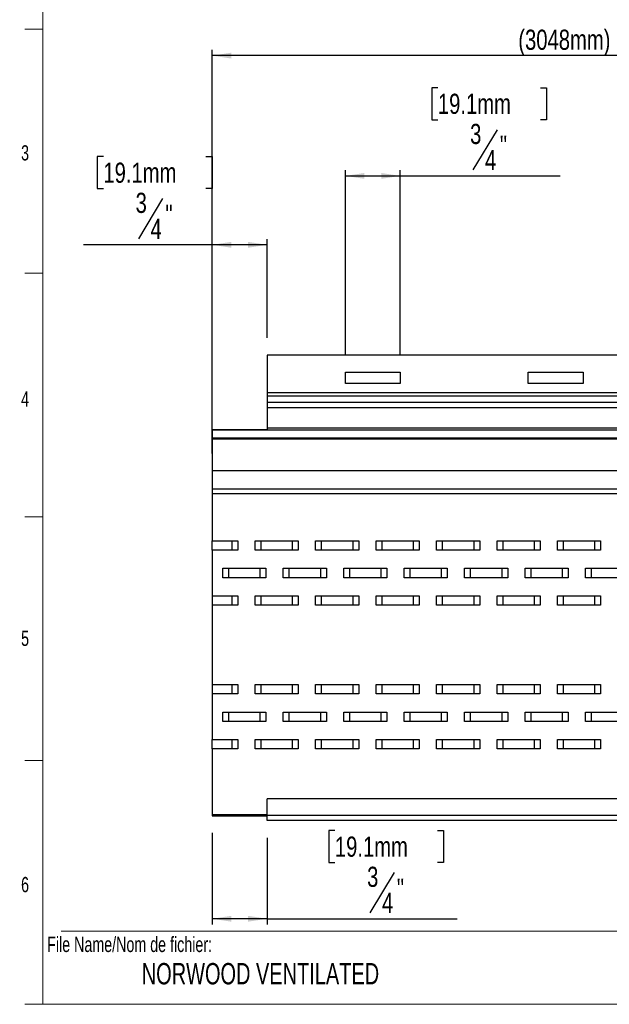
# Model space of a CAD drawing. Header units: inches. Extents: x 0.5 to 19.2, y 0.4 to 10.7.
# Tile 1 of 6: x 0.5 to 4.5, y 0.5 to 7.2. Entities that reach past the tile are written whole.
import ezdxf

# ---------------------------------------------------------------- set-up
doc = ezdxf.new("R2010")
doc.units = ezdxf.units.IN
doc.header["$MEASUREMENT"] = 0
doc.layers.add('FORMAT', color=7, linetype='Continuous')
doc.styles.add('SLDTEXTSTYLE0', font='TXT', dxfattribs={"width": 0.7})
doc.styles.add('SLDTEXTSTYLE3', font='TXT', dxfattribs={"width": 0.75})
doc.dimstyles.new('SLDDIMSTYLE1', dxfattribs={"dimtxt": 0.137795, "dimasz": 0.13, "dimexe": 0, "dimexo": 0.0625, "dimgap": 0.034449, "dimtad": 1, "dimdec": 6, "dimlfac": 2, "dimrnd": 1e-09, "dimzin": 12, "dimdsep": 46, "dimlunit": 5, "dimtxsty": 'SLDTEXTSTYLE3', "dimsah": 1, "dimcen": 0.09, "dimadec": 0, "dimazin": 3, "dimtfac": 1, "dimtofl": 0, "dimtmove": 0, "dimatfit": 3, "dimfxl": 1, "dimfrac": 2, "dimtolj": 1, "dimtzin": 12, "dimarcsym": 0})
doc.dimstyles.new('SLDDIMSTYLE2', dxfattribs={"dimtxt": 0.137795, "dimasz": 0.13, "dimexe": 0, "dimexo": 0.0625, "dimgap": 0.034449, "dimtad": 1, "dimlfac": 2, "dimrnd": 1e-09, "dimzin": 12, "dimdsep": 46, "dimlunit": 5, "dimtxsty": 'SLDTEXTSTYLE3', "dimsah": 1, "dimcen": 0.09, "dimadec": 0, "dimazin": 3, "dimtfac": 1, "dimtofl": 0, "dimtmove": 0, "dimatfit": 3, "dimfxl": 1, "dimfrac": 2, "dimtolj": 1, "dimtzin": 12, "dimarcsym": 0})

# ---------------------------------------------------------------- blocks, each defined once
blk = doc.blocks.new('_D_5')
at = {"layer": 'FORMAT', "color": 250, "true_color": 0x454545}
for p, q in [((1.0392, 6.3134), (0.9973, 6.3134)), ((0.9973, 6.3134), (0.9973, 6.0946)), ((1.7401, 6.3134), (1.7821, 6.3134)), ((1.7821, 6.3134), (1.7821, 6.0946)), ((0.9973, 6.0946), (1.0392, 6.0946)), ((1.7821, 6.0946), (1.7401, 6.0946)), ((1.4439, 6.0262), (1.2786, 5.7506)), ((1.7834, 4.5629), (1.7834, 5.7496)), ((2.1584, 5.0747), (2.1584, 5.7496)), ((1.7834, 5.7103), (0.9044, 5.7103)), ((2.1584, 5.7103), (1.7834, 5.7103))]:
    blk.add_line(p, q, dxfattribs=at)
for points in [[(1.7834, 5.7103), (1.9134, 5.6903), (1.9134, 5.7303)], [(2.1584, 5.7103), (2.0284, 5.7303), (2.0284, 5.6903)]]:
    blk.add_solid(points, dxfattribs=at)
at = {"layer": 'FORMAT', "color": 250, "true_color": 0x454545, "char_height": 0.1378, "attachment_point": 1, "style": 'SLDTEXTSTYLE3'}
for s, insert in [('19.1mm', (1.0392, 6.2722)), ('3', (1.2594, 6.0661)), ('"', (1.4631, 5.9855)), ('4', (1.3612, 5.8879))]:
    blk.add_mtext(s, dxfattribs=dict(at, insert=insert))
blk = doc.blocks.new('_D_6')
at = {"layer": 'FORMAT', "color": 250, "true_color": 0x454545}
for p, q in [((3.326, 6.7845), (3.284, 6.7845)), ((3.284, 6.7845), (3.284, 6.5657)), ((4.0268, 6.7845), (4.0688, 6.7845)), ((4.0688, 6.7845), (4.0688, 6.5657)), ((3.284, 6.5657), (3.326, 6.5657)), ((4.0688, 6.5657), (4.0268, 6.5657)), ((3.7307, 6.4973), (3.5653, 6.2218)), ((2.6935, 4.9578), (2.6935, 6.2207)), ((3.0685, 4.9578), (3.0685, 6.2207)), ((2.6935, 6.1814), (3.0685, 6.1814)), ((3.0685, 6.1814), (4.1617, 6.1814))]:
    blk.add_line(p, q, dxfattribs=at)
for points in [[(2.6935, 6.1814), (2.8235, 6.1614), (2.8235, 6.2014)], [(3.0685, 6.1814), (2.9385, 6.2014), (2.9385, 6.1614)]]:
    blk.add_solid(points, dxfattribs=at)
at = {"layer": 'FORMAT', "color": 250, "true_color": 0x454545, "char_height": 0.1378, "attachment_point": 1, "style": 'SLDTEXTSTYLE3'}
for s, insert in [('19.1mm', (3.326, 6.7433)), ('3', (3.5462, 6.5372)), ('"', (3.7498, 6.4566)), ('4', (3.648, 6.359))]:
    blk.add_mtext(s, dxfattribs=dict(at, insert=insert))
blk = doc.blocks.new('_D_7')
at = {"layer": 'FORMAT', "color": 250, "true_color": 0x454545}
for p, q in [((1.7834, 4.284), (1.7834, 7.0432)), ((7.7834, 7.0038), (1.7834, 7.0038)), ((7.7834, 4.284), (7.7834, 7.0432))]:
    blk.add_line(p, q, dxfattribs=at)
for points in [[(1.7834, 7.0038), (1.9134, 6.9838), (1.9134, 7.0238)], [(7.7834, 7.0038), (7.6534, 7.0238), (7.6534, 6.9838)]]:
    blk.add_solid(points, dxfattribs=at)
at = {"layer": 'FORMAT', "color": 250, "true_color": 0x454545, "insert": (3.8757, 7.1814), "char_height": 0.137795, "attachment_point": 1, "style": 'SLDTEXTSTYLE3'}
blk.add_mtext("(3048mm) 120''", dxfattribs=at)
blk = doc.blocks.new('_D_8')
at = {"layer": 'FORMAT', "color": 250, "true_color": 0x454545}
for p, q in [((1.7834, 1.6888), (1.7834, 1.0627)), ((2.6218, 1.7051), (2.5798, 1.7051)), ((2.5798, 1.7051), (2.5798, 1.4864)), ((3.3227, 1.7051), (3.3646, 1.7051)), ((3.3646, 1.7051), (3.3646, 1.4864)), ((2.1584, 1.655), (2.1584, 1.0627)), ((2.5798, 1.4864), (2.6218, 1.4864)), ((3.3646, 1.4864), (3.3227, 1.4864)), ((3.0265, 1.418), (2.8611, 1.1424)), ((2.1584, 1.102), (1.7834, 1.102)), ((2.1584, 1.102), (3.4575, 1.102))]:
    blk.add_line(p, q, dxfattribs=at)
for points in [[(1.7834, 1.102), (1.9134, 1.082), (1.9134, 1.122)], [(2.1584, 1.102), (2.0284, 1.122), (2.0284, 1.082)]]:
    blk.add_solid(points, dxfattribs=at)
at = {"layer": 'FORMAT', "color": 250, "true_color": 0x454545, "char_height": 0.1378, "attachment_point": 1, "style": 'SLDTEXTSTYLE3'}
for s, insert in [('19.1mm', (2.6218, 1.664)), ('3', (2.842, 1.4578)), ('"', (3.0456, 1.3773)), ('4', (2.9438, 1.2797))]:
    blk.add_mtext(s, dxfattribs=dict(at, insert=insert))

msp = doc.modelspace()

# ---------------------------------------------------------------- linework, layer by layer
at = {"color": 7, "linetype": 'Continuous', "lineweight": 18}
for p, q in [((0.6262516, 10.51707317), (0.6262516, 0.51707317)), ((0.5012516, 7.18373984), (0.6262516, 7.18373984)), ((0.5012516, 5.51707317), (0.6262516, 5.51707317)), ((0.5012516, 3.8504065), (0.6262516, 3.8504065)), ((0.5012516, 2.18373984), (0.6262516, 2.18373984)), ((0.7512516, 1.01707317), (14.1262516, 1.01707317)), ((0.6262516, 0.51707317), (0.5012516, 0.51707317)), ((14.2512516, 0.51707317), (0.6262516, 0.51707317))]:
    msp.add_line(p, q, dxfattribs=at)
at = {"color": 7, "linetype": 'Continuous', "lineweight": 25}
for p, q in [((7.40836606, 4.95657335), (2.15836606, 4.95657335)), ((2.15836606, 4.95657335), (2.15836606, 4.69816982)), ((2.69346401, 4.83964422), (3.06846401, 4.83964422)), ((2.69346401, 4.76090406), (2.69346401, 4.83964422)), ((3.06846401, 4.83964422), (3.06846401, 4.76090406)), ((3.94346401, 4.83964422), (4.31846401, 4.83964422)), ((3.94346401, 4.76090406), (3.94346401, 4.83964422)), ((4.31846401, 4.83964422), (4.31846401, 4.76090406)), ((3.06846401, 4.76090406), (2.69346401, 4.76090406)), ((4.31846401, 4.76090406), (3.94346401, 4.76090406)), ((7.40836606, 4.69816982), (2.15836606, 4.69816982)), ((2.15836606, 4.69816982), (2.15836606, 4.67531663)), ((7.40836606, 4.67531663), (2.15836606, 4.67531663)), ((2.15836606, 4.67531663), (2.15836606, 4.63156792)), ((7.40836606, 4.63156792), (2.15836606, 4.63156792)), ((2.15836606, 4.63156792), (2.15836606, 4.59630607)), ((7.40836606, 4.59630607), (2.15836606, 4.59630607)), ((2.15836606, 4.59630607), (2.15836606, 4.45554783)), ((1.78336606, 4.44476233), (1.78336606, 4.44346556)), ((2.15836606, 4.44476233), (1.78336606, 4.44476233)), ((7.78336606, 4.44346556), (1.78336606, 4.44346556)), ((1.78336606, 4.44346556), (1.78336606, 4.38719538)), ((7.40836606, 4.45554783), (2.15836606, 4.45554783)), ((2.15836606, 4.45554783), (2.15836606, 4.44476233)), ((7.78336606, 4.38719538), (1.78336606, 4.38719538)), ((1.78336606, 4.38719538), (1.78336606, 4.38242393)), ((7.78336606, 4.38242393), (1.78336606, 4.38242393)), ((1.78336606, 4.38242393), (1.78336606, 4.1658885)), ((7.78336606, 4.1658885), (1.78336606, 4.1658885)), ((1.78336606, 4.1658885), (1.78336606, 4.03980769)), ((7.78336606, 4.03980769), (1.78336606, 4.03980769)), ((1.78336606, 4.03980769), (1.78336606, 4.00755761)), ((7.78336606, 4.00755761), (1.78336606, 4.00755761)), ((1.78336606, 4.00755761), (1.78336606, 3.68645944)), ((1.78336606, 3.68645944), (1.91940294, 3.68645944)), ((1.78336606, 3.62149881), (1.78336606, 3.68645944)), ((1.91940294, 3.62149881), (1.91940294, 3.68645944)), ((1.91940294, 3.68645944), (1.95843797, 3.68645944)), ((1.95843797, 3.68645944), (1.95843797, 3.62149881)), ((2.0765482, 3.62149881), (2.0765482, 3.68645944)), ((2.0765482, 3.68645944), (2.11558324, 3.68645944)), ((2.11558324, 3.68645944), (2.11558324, 3.62149881)), ((2.11558324, 3.68645944), (2.33278876, 3.68645944)), ((2.33278876, 3.62149881), (2.33278876, 3.68645944)), ((2.33278876, 3.68645944), (2.37182379, 3.68645944)), ((2.37182379, 3.68645944), (2.37182379, 3.62149881)), ((2.48993403, 3.62149881), (2.48993403, 3.68645944)), ((2.48993403, 3.68645944), (2.52896906, 3.68645944)), ((2.52896906, 3.68645944), (2.52896906, 3.62149881)), ((2.52896906, 3.68645944), (2.74617459, 3.68645944)), ((2.74617459, 3.62149881), (2.74617459, 3.68645944)), ((2.74617459, 3.68645944), (2.78520962, 3.68645944)), ((2.78520962, 3.68645944), (2.78520962, 3.62149881)), ((2.90331986, 3.62149881), (2.90331986, 3.68645944)), ((2.90331986, 3.68645944), (2.94235489, 3.68645944)), ((2.94235489, 3.68645944), (2.94235489, 3.62149881)), ((2.94235489, 3.68645944), (3.15956042, 3.68645944)), ((3.15956042, 3.62149881), (3.15956042, 3.68645944)), ((3.15956042, 3.68645944), (3.19859545, 3.68645944)), ((3.19859545, 3.68645944), (3.19859545, 3.62149881)), ((3.31670568, 3.62149881), (3.31670568, 3.68645944)), ((3.31670568, 3.68645944), (3.35574072, 3.68645944)), ((3.35574072, 3.68645944), (3.35574072, 3.62149881)), ((3.35574072, 3.68645944), (3.57294624, 3.68645944)), ((3.57294624, 3.62149881), (3.57294624, 3.68645944)), ((3.57294624, 3.68645944), (3.61198128, 3.68645944)), ((3.61198128, 3.68645944), (3.61198128, 3.62149881)), ((3.73009151, 3.62149881), (3.73009151, 3.68645944)), ((3.73009151, 3.68645944), (3.76912654, 3.68645944)), ((3.76912654, 3.68645944), (3.76912654, 3.62149881)), ((3.76912654, 3.68645944), (3.98633207, 3.68645944)), ((3.98633207, 3.62149881), (3.98633207, 3.68645944)), ((3.98633207, 3.68645944), (4.0253671, 3.68645944)), ((4.0253671, 3.68645944), (4.0253671, 3.62149881)), ((4.14347734, 3.62149881), (4.14347734, 3.68645944)), ((4.14347734, 3.68645944), (4.18251237, 3.68645944)), ((4.18251237, 3.68645944), (4.18251237, 3.62149881)), ((4.18251237, 3.68645944), (4.3997179, 3.68645944)), ((4.3997179, 3.62149881), (4.3997179, 3.68645944)), ((4.3997179, 3.68645944), (4.43875293, 3.68645944)), ((4.43875293, 3.68645944), (4.43875293, 3.62149881)), ((1.91940294, 3.62149881), (1.78336606, 3.62149881)), ((1.78336606, 3.62149881), (1.78336606, 3.31047519)), ((1.95843797, 3.62149881), (1.91940294, 3.62149881)), ((2.11558324, 3.62149881), (2.0765482, 3.62149881)), ((2.33278876, 3.62149881), (2.11558324, 3.62149881)), ((2.37182379, 3.62149881), (2.33278876, 3.62149881)), ((2.52896906, 3.62149881), (2.48993403, 3.62149881)), ((2.74617459, 3.62149881), (2.52896906, 3.62149881)), ((2.78520962, 3.62149881), (2.74617459, 3.62149881)), ((2.94235489, 3.62149881), (2.90331986, 3.62149881)), ((3.15956042, 3.62149881), (2.94235489, 3.62149881)), ((3.19859545, 3.62149881), (3.15956042, 3.62149881)), ((3.35574072, 3.62149881), (3.31670568, 3.62149881)), ((3.57294624, 3.62149881), (3.35574072, 3.62149881)), ((3.61198128, 3.62149881), (3.57294624, 3.62149881)), ((3.76912654, 3.62149881), (3.73009151, 3.62149881)), ((3.98633207, 3.62149881), (3.76912654, 3.62149881)), ((4.0253671, 3.62149881), (3.98633207, 3.62149881)), ((4.18251237, 3.62149881), (4.14347734, 3.62149881)), ((4.3997179, 3.62149881), (4.18251237, 3.62149881)), ((4.43875293, 3.62149881), (4.3997179, 3.62149881)), ((1.85509151, 3.43425941), (1.85509151, 3.49922004)), ((1.85509151, 3.49922004), (1.89412654, 3.49922004)), ((1.89412654, 3.43425941), (1.85509151, 3.43425941)), ((1.89412654, 3.49922004), (1.89412654, 3.43425941)), ((1.89412654, 3.49922004), (2.11133207, 3.49922004)), ((2.11133207, 3.43425941), (1.89412654, 3.43425941)), ((2.11133207, 3.43425941), (2.11133207, 3.49922004)), ((2.11133207, 3.49922004), (2.1503671, 3.49922004)), ((2.1503671, 3.43425941), (2.11133207, 3.43425941)), ((2.1503671, 3.49922004), (2.1503671, 3.43425941)), ((2.26847734, 3.43425941), (2.26847734, 3.49922004)), ((2.26847734, 3.49922004), (2.30751237, 3.49922004)), ((2.30751237, 3.43425941), (2.26847734, 3.43425941)), ((2.30751237, 3.49922004), (2.30751237, 3.43425941)), ((2.30751237, 3.49922004), (2.5247179, 3.49922004)), ((2.5247179, 3.43425941), (2.30751237, 3.43425941)), ((2.5247179, 3.43425941), (2.5247179, 3.49922004)), ((2.5247179, 3.49922004), (2.56375293, 3.49922004)), ((2.56375293, 3.43425941), (2.5247179, 3.43425941)), ((2.56375293, 3.49922004), (2.56375293, 3.43425941)), ((2.68186316, 3.43425941), (2.68186316, 3.49922004)), ((2.68186316, 3.49922004), (2.7208982, 3.49922004)), ((2.7208982, 3.43425941), (2.68186316, 3.43425941)), ((2.7208982, 3.49922004), (2.7208982, 3.43425941)), ((2.7208982, 3.49922004), (2.93810372, 3.49922004)), ((2.93810372, 3.43425941), (2.7208982, 3.43425941)), ((2.93810372, 3.43425941), (2.93810372, 3.49922004)), ((2.93810372, 3.49922004), (2.97713876, 3.49922004)), ((2.97713876, 3.43425941), (2.93810372, 3.43425941)), ((2.97713876, 3.49922004), (2.97713876, 3.43425941)), ((3.09524899, 3.43425941), (3.09524899, 3.49922004)), ((3.09524899, 3.49922004), (3.13428402, 3.49922004)), ((3.13428402, 3.43425941), (3.09524899, 3.43425941)), ((3.13428402, 3.49922004), (3.13428402, 3.43425941)), ((3.13428402, 3.49922004), (3.35148955, 3.49922004)), ((3.35148955, 3.43425941), (3.13428402, 3.43425941)), ((3.35148955, 3.43425941), (3.35148955, 3.49922004)), ((3.35148955, 3.49922004), (3.39052458, 3.49922004)), ((3.39052458, 3.43425941), (3.35148955, 3.43425941)), ((3.39052458, 3.49922004), (3.39052458, 3.43425941)), ((3.50863482, 3.43425941), (3.50863482, 3.49922004)), ((3.50863482, 3.49922004), (3.54766985, 3.49922004)), ((3.54766985, 3.43425941), (3.50863482, 3.43425941)), ((3.54766985, 3.49922004), (3.54766985, 3.43425941)), ((3.54766985, 3.49922004), (3.76487538, 3.49922004)), ((3.76487538, 3.43425941), (3.54766985, 3.43425941)), ((3.76487538, 3.43425941), (3.76487538, 3.49922004)), ((3.76487538, 3.49922004), (3.80391041, 3.49922004)), ((3.80391041, 3.43425941), (3.76487538, 3.43425941)), ((3.80391041, 3.49922004), (3.80391041, 3.43425941)), ((3.92202065, 3.43425941), (3.92202065, 3.49922004)), ((3.92202065, 3.49922004), (3.96105568, 3.49922004)), ((3.96105568, 3.43425941), (3.92202065, 3.43425941)), ((3.96105568, 3.49922004), (3.96105568, 3.43425941)), ((3.96105568, 3.49922004), (4.1782612, 3.49922004)), ((4.1782612, 3.43425941), (3.96105568, 3.43425941)), ((4.1782612, 3.43425941), (4.1782612, 3.49922004)), ((4.1782612, 3.49922004), (4.21729624, 3.49922004)), ((4.21729624, 3.43425941), (4.1782612, 3.43425941)), ((4.21729624, 3.49922004), (4.21729624, 3.43425941)), ((4.33540647, 3.43425941), (4.33540647, 3.49922004)), ((4.33540647, 3.49922004), (4.3744415, 3.49922004)), ((4.3744415, 3.43425941), (4.33540647, 3.43425941)), ((4.3744415, 3.49922004), (4.3744415, 3.43425941)), ((4.3744415, 3.49922004), (4.59164703, 3.49922004)), ((4.59164703, 3.43425941), (4.3744415, 3.43425941)), ((1.78336606, 3.31047519), (1.91940294, 3.31047519)), ((1.78336606, 3.31047519), (1.78336606, 3.24551456)), ((1.91940294, 3.24551456), (1.91940294, 3.31047519)), ((1.91940294, 3.31047519), (1.95843797, 3.31047519)), ((1.95843797, 3.31047519), (1.95843797, 3.24551456)), ((2.0765482, 3.24551456), (2.0765482, 3.31047519)), ((2.0765482, 3.31047519), (2.11558324, 3.31047519)), ((2.11558324, 3.31047519), (2.11558324, 3.24551456)), ((2.11558324, 3.31047519), (2.33278876, 3.31047519)), ((2.33278876, 3.24551456), (2.33278876, 3.31047519)), ((2.33278876, 3.31047519), (2.37182379, 3.31047519)), ((2.37182379, 3.31047519), (2.37182379, 3.24551456)), ((2.48993403, 3.24551456), (2.48993403, 3.31047519)), ((2.48993403, 3.31047519), (2.52896906, 3.31047519)), ((2.52896906, 3.31047519), (2.52896906, 3.24551456)), ((2.52896906, 3.31047519), (2.74617459, 3.31047519)), ((2.74617459, 3.24551456), (2.74617459, 3.31047519)), ((2.74617459, 3.31047519), (2.78520962, 3.31047519)), ((2.78520962, 3.31047519), (2.78520962, 3.24551456)), ((2.90331986, 3.24551456), (2.90331986, 3.31047519)), ((2.90331986, 3.31047519), (2.94235489, 3.31047519)), ((2.94235489, 3.31047519), (2.94235489, 3.24551456)), ((2.94235489, 3.31047519), (3.15956042, 3.31047519)), ((3.15956042, 3.24551456), (3.15956042, 3.31047519)), ((3.15956042, 3.31047519), (3.19859545, 3.31047519)), ((3.19859545, 3.31047519), (3.19859545, 3.24551456)), ((3.31670568, 3.24551456), (3.31670568, 3.31047519)), ((3.31670568, 3.31047519), (3.35574072, 3.31047519)), ((3.35574072, 3.31047519), (3.35574072, 3.24551456)), ((3.35574072, 3.31047519), (3.57294624, 3.31047519)), ((3.57294624, 3.24551456), (3.57294624, 3.31047519)), ((3.57294624, 3.31047519), (3.61198128, 3.31047519)), ((3.61198128, 3.31047519), (3.61198128, 3.24551456)), ((3.73009151, 3.24551456), (3.73009151, 3.31047519)), ((3.73009151, 3.31047519), (3.76912654, 3.31047519)), ((3.76912654, 3.31047519), (3.76912654, 3.24551456)), ((3.76912654, 3.31047519), (3.98633207, 3.31047519)), ((3.98633207, 3.24551456), (3.98633207, 3.31047519)), ((3.98633207, 3.31047519), (4.0253671, 3.31047519)), ((4.0253671, 3.31047519), (4.0253671, 3.24551456)), ((4.14347734, 3.24551456), (4.14347734, 3.31047519)), ((4.14347734, 3.31047519), (4.18251237, 3.31047519)), ((4.18251237, 3.31047519), (4.18251237, 3.24551456)), ((4.18251237, 3.31047519), (4.3997179, 3.31047519)), ((4.3997179, 3.24551456), (4.3997179, 3.31047519)), ((4.3997179, 3.31047519), (4.43875293, 3.31047519)), ((4.43875293, 3.31047519), (4.43875293, 3.24551456)), ((1.91940294, 3.24551456), (1.78336606, 3.24551456)), ((1.78336606, 3.24551456), (1.78336606, 2.70417598)), ((1.95843797, 3.24551456), (1.91940294, 3.24551456)), ((2.11558324, 3.24551456), (2.0765482, 3.24551456)), ((2.33278876, 3.24551456), (2.11558324, 3.24551456)), ((2.37182379, 3.24551456), (2.33278876, 3.24551456)), ((2.52896906, 3.24551456), (2.48993403, 3.24551456)), ((2.74617459, 3.24551456), (2.52896906, 3.24551456)), ((2.78520962, 3.24551456), (2.74617459, 3.24551456)), ((2.94235489, 3.24551456), (2.90331986, 3.24551456)), ((3.15956042, 3.24551456), (2.94235489, 3.24551456)), ((3.19859545, 3.24551456), (3.15956042, 3.24551456)), ((3.35574072, 3.24551456), (3.31670568, 3.24551456)), ((3.57294624, 3.24551456), (3.35574072, 3.24551456)), ((3.61198128, 3.24551456), (3.57294624, 3.24551456)), ((3.76912654, 3.24551456), (3.73009151, 3.24551456)), ((3.98633207, 3.24551456), (3.76912654, 3.24551456)), ((4.0253671, 3.24551456), (3.98633207, 3.24551456)), ((4.18251237, 3.24551456), (4.14347734, 3.24551456)), ((4.3997179, 3.24551456), (4.18251237, 3.24551456)), ((4.43875293, 3.24551456), (4.3997179, 3.24551456)), ((1.78336606, 2.70417598), (1.91940294, 2.70417598)), ((1.78336606, 2.70417598), (1.78336606, 2.63921535)), ((1.91940294, 2.63921535), (1.91940294, 2.70417598)), ((1.91940294, 2.70417598), (1.95843797, 2.70417598)), ((1.95843797, 2.70417598), (1.95843797, 2.63921535)), ((2.0765482, 2.63921535), (2.0765482, 2.70417598)), ((2.0765482, 2.70417598), (2.11558324, 2.70417598)), ((2.11558324, 2.70417598), (2.11558324, 2.63921535)), ((2.11558324, 2.70417598), (2.33278876, 2.70417598)), ((2.33278876, 2.63921535), (2.33278876, 2.70417598)), ((2.33278876, 2.70417598), (2.37182379, 2.70417598)), ((2.37182379, 2.70417598), (2.37182379, 2.63921535)), ((2.48993403, 2.63921535), (2.48993403, 2.70417598)), ((2.48993403, 2.70417598), (2.52896906, 2.70417598)), ((2.52896906, 2.70417598), (2.52896906, 2.63921535)), ((2.52896906, 2.70417598), (2.74617459, 2.70417598)), ((2.74617459, 2.63921535), (2.74617459, 2.70417598)), ((2.74617459, 2.70417598), (2.78520962, 2.70417598)), ((2.78520962, 2.70417598), (2.78520962, 2.63921535)), ((2.90331986, 2.63921535), (2.90331986, 2.70417598)), ((2.90331986, 2.70417598), (2.94235489, 2.70417598)), ((2.94235489, 2.70417598), (2.94235489, 2.63921535)), ((2.94235489, 2.70417598), (3.15956042, 2.70417598)), ((3.15956042, 2.63921535), (3.15956042, 2.70417598)), ((3.15956042, 2.70417598), (3.19859545, 2.70417598)), ((3.19859545, 2.70417598), (3.19859545, 2.63921535)), ((3.31670568, 2.63921535), (3.31670568, 2.70417598)), ((3.31670568, 2.70417598), (3.35574072, 2.70417598)), ((3.35574072, 2.70417598), (3.35574072, 2.63921535)), ((3.35574072, 2.70417598), (3.57294624, 2.70417598)), ((3.57294624, 2.63921535), (3.57294624, 2.70417598)), ((3.57294624, 2.70417598), (3.61198128, 2.70417598)), ((3.61198128, 2.70417598), (3.61198128, 2.63921535)), ((3.73009151, 2.63921535), (3.73009151, 2.70417598)), ((3.73009151, 2.70417598), (3.76912654, 2.70417598)), ((3.76912654, 2.70417598), (3.76912654, 2.63921535)), ((3.76912654, 2.70417598), (3.98633207, 2.70417598)), ((3.98633207, 2.63921535), (3.98633207, 2.70417598)), ((3.98633207, 2.70417598), (4.0253671, 2.70417598)), ((4.0253671, 2.70417598), (4.0253671, 2.63921535)), ((4.14347734, 2.63921535), (4.14347734, 2.70417598)), ((4.14347734, 2.70417598), (4.18251237, 2.70417598)), ((4.18251237, 2.70417598), (4.18251237, 2.63921535)), ((4.18251237, 2.70417598), (4.3997179, 2.70417598)), ((4.3997179, 2.63921535), (4.3997179, 2.70417598)), ((4.3997179, 2.70417598), (4.43875293, 2.70417598)), ((4.43875293, 2.70417598), (4.43875293, 2.63921535)), ((1.91940294, 2.63921535), (1.78336606, 2.63921535)), ((1.78336606, 2.63921535), (1.78336606, 2.32819172)), ((1.95843797, 2.63921535), (1.91940294, 2.63921535)), ((2.11558324, 2.63921535), (2.0765482, 2.63921535)), ((2.33278876, 2.63921535), (2.11558324, 2.63921535)), ((2.37182379, 2.63921535), (2.33278876, 2.63921535)), ((2.52896906, 2.63921535), (2.48993403, 2.63921535)), ((2.74617459, 2.63921535), (2.52896906, 2.63921535)), ((2.78520962, 2.63921535), (2.74617459, 2.63921535)), ((2.94235489, 2.63921535), (2.90331986, 2.63921535)), ((3.15956042, 2.63921535), (2.94235489, 2.63921535)), ((3.19859545, 2.63921535), (3.15956042, 2.63921535)), ((3.35574072, 2.63921535), (3.31670568, 2.63921535)), ((3.57294624, 2.63921535), (3.35574072, 2.63921535)), ((3.61198128, 2.63921535), (3.57294624, 2.63921535)), ((3.76912654, 2.63921535), (3.73009151, 2.63921535)), ((3.98633207, 2.63921535), (3.76912654, 2.63921535)), ((4.0253671, 2.63921535), (3.98633207, 2.63921535)), ((4.18251237, 2.63921535), (4.14347734, 2.63921535)), ((4.3997179, 2.63921535), (4.18251237, 2.63921535)), ((4.43875293, 2.63921535), (4.3997179, 2.63921535)), ((1.85509151, 2.4504705), (1.85509151, 2.51543113)), ((1.85509151, 2.51543113), (1.89412654, 2.51543113)), ((1.89412654, 2.51543113), (1.89412654, 2.4504705)), ((1.89412654, 2.51543113), (2.11133207, 2.51543113)), ((2.11133207, 2.4504705), (2.11133207, 2.51543113)), ((2.11133207, 2.51543113), (2.1503671, 2.51543113)), ((2.1503671, 2.51543113), (2.1503671, 2.4504705)), ((2.26847734, 2.4504705), (2.26847734, 2.51543113)), ((2.26847734, 2.51543113), (2.30751237, 2.51543113)), ((2.30751237, 2.51543113), (2.30751237, 2.4504705)), ((2.30751237, 2.51543113), (2.5247179, 2.51543113)), ((2.5247179, 2.4504705), (2.5247179, 2.51543113)), ((2.5247179, 2.51543113), (2.56375293, 2.51543113)), ((2.56375293, 2.51543113), (2.56375293, 2.4504705)), ((2.68186316, 2.4504705), (2.68186316, 2.51543113)), ((2.68186316, 2.51543113), (2.7208982, 2.51543113)), ((2.7208982, 2.51543113), (2.7208982, 2.4504705)), ((2.7208982, 2.51543113), (2.93810372, 2.51543113)), ((2.93810372, 2.4504705), (2.93810372, 2.51543113)), ((2.93810372, 2.51543113), (2.97713876, 2.51543113)), ((2.97713876, 2.51543113), (2.97713876, 2.4504705)), ((3.09524899, 2.4504705), (3.09524899, 2.51543113)), ((3.09524899, 2.51543113), (3.13428402, 2.51543113)), ((3.13428402, 2.51543113), (3.13428402, 2.4504705)), ((3.13428402, 2.51543113), (3.35148955, 2.51543113)), ((3.35148955, 2.4504705), (3.35148955, 2.51543113)), ((3.35148955, 2.51543113), (3.39052458, 2.51543113)), ((3.39052458, 2.51543113), (3.39052458, 2.4504705)), ((3.50863482, 2.4504705), (3.50863482, 2.51543113)), ((3.50863482, 2.51543113), (3.54766985, 2.51543113)), ((3.54766985, 2.51543113), (3.54766985, 2.4504705)), ((3.54766985, 2.51543113), (3.76487538, 2.51543113)), ((3.76487538, 2.4504705), (3.76487538, 2.51543113)), ((3.76487538, 2.51543113), (3.80391041, 2.51543113)), ((3.80391041, 2.51543113), (3.80391041, 2.4504705)), ((3.92202065, 2.4504705), (3.92202065, 2.51543113)), ((3.92202065, 2.51543113), (3.96105568, 2.51543113)), ((3.96105568, 2.51543113), (3.96105568, 2.4504705)), ((3.96105568, 2.51543113), (4.1782612, 2.51543113)), ((4.1782612, 2.4504705), (4.1782612, 2.51543113)), ((4.1782612, 2.51543113), (4.21729624, 2.51543113)), ((4.21729624, 2.51543113), (4.21729624, 2.4504705)), ((4.33540647, 2.4504705), (4.33540647, 2.51543113)), ((4.33540647, 2.51543113), (4.3744415, 2.51543113)), ((4.3744415, 2.51543113), (4.3744415, 2.4504705)), ((4.3744415, 2.51543113), (4.59164703, 2.51543113)), ((1.89412654, 2.4504705), (1.85509151, 2.4504705)), ((2.11133207, 2.4504705), (1.89412654, 2.4504705)), ((2.1503671, 2.4504705), (2.11133207, 2.4504705)), ((2.30751237, 2.4504705), (2.26847734, 2.4504705)), ((2.5247179, 2.4504705), (2.30751237, 2.4504705)), ((2.56375293, 2.4504705), (2.5247179, 2.4504705)), ((2.7208982, 2.4504705), (2.68186316, 2.4504705)), ((2.93810372, 2.4504705), (2.7208982, 2.4504705)), ((2.97713876, 2.4504705), (2.93810372, 2.4504705)), ((3.13428402, 2.4504705), (3.09524899, 2.4504705)), ((3.35148955, 2.4504705), (3.13428402, 2.4504705)), ((3.39052458, 2.4504705), (3.35148955, 2.4504705)), ((3.54766985, 2.4504705), (3.50863482, 2.4504705)), ((3.76487538, 2.4504705), (3.54766985, 2.4504705)), ((3.80391041, 2.4504705), (3.76487538, 2.4504705)), ((3.96105568, 2.4504705), (3.92202065, 2.4504705)), ((4.1782612, 2.4504705), (3.96105568, 2.4504705)), ((4.21729624, 2.4504705), (4.1782612, 2.4504705)), ((4.3744415, 2.4504705), (4.33540647, 2.4504705)), ((4.59164703, 2.4504705), (4.3744415, 2.4504705)), ((1.78336606, 2.26323109), (1.78336606, 2.32819172)), ((1.78336606, 2.32819172), (1.91940294, 2.32819172)), ((1.91940294, 2.26323109), (1.91940294, 2.32819172)), ((1.91940294, 2.32819172), (1.95843797, 2.32819172)), ((1.95843797, 2.32819172), (1.95843797, 2.26323109)), ((2.0765482, 2.26323109), (2.0765482, 2.32819172)), ((2.0765482, 2.32819172), (2.11558324, 2.32819172)), ((2.11558324, 2.32819172), (2.11558324, 2.26323109)), ((2.11558324, 2.32819172), (2.33278876, 2.32819172)), ((2.33278876, 2.26323109), (2.33278876, 2.32819172)), ((2.33278876, 2.32819172), (2.37182379, 2.32819172)), ((2.37182379, 2.32819172), (2.37182379, 2.26323109)), ((2.48993403, 2.26323109), (2.48993403, 2.32819172)), ((2.48993403, 2.32819172), (2.52896906, 2.32819172)), ((2.52896906, 2.32819172), (2.52896906, 2.26323109)), ((2.52896906, 2.32819172), (2.74617459, 2.32819172)), ((2.74617459, 2.26323109), (2.74617459, 2.32819172)), ((2.74617459, 2.32819172), (2.78520962, 2.32819172)), ((2.78520962, 2.32819172), (2.78520962, 2.26323109)), ((2.90331986, 2.26323109), (2.90331986, 2.32819172)), ((2.90331986, 2.32819172), (2.94235489, 2.32819172)), ((2.94235489, 2.32819172), (2.94235489, 2.26323109)), ((2.94235489, 2.32819172), (3.15956042, 2.32819172)), ((3.15956042, 2.26323109), (3.15956042, 2.32819172)), ((3.15956042, 2.32819172), (3.19859545, 2.32819172)), ((3.19859545, 2.32819172), (3.19859545, 2.26323109)), ((3.31670568, 2.26323109), (3.31670568, 2.32819172)), ((3.31670568, 2.32819172), (3.35574072, 2.32819172)), ((3.35574072, 2.32819172), (3.35574072, 2.26323109)), ((3.35574072, 2.32819172), (3.57294624, 2.32819172)), ((3.57294624, 2.26323109), (3.57294624, 2.32819172)), ((3.57294624, 2.32819172), (3.61198128, 2.32819172)), ((3.61198128, 2.32819172), (3.61198128, 2.26323109)), ((3.73009151, 2.26323109), (3.73009151, 2.32819172)), ((3.73009151, 2.32819172), (3.76912654, 2.32819172)), ((3.76912654, 2.32819172), (3.76912654, 2.26323109)), ((3.76912654, 2.32819172), (3.98633207, 2.32819172)), ((3.98633207, 2.26323109), (3.98633207, 2.32819172)), ((3.98633207, 2.32819172), (4.0253671, 2.32819172)), ((4.0253671, 2.32819172), (4.0253671, 2.26323109)), ((4.14347734, 2.26323109), (4.14347734, 2.32819172)), ((4.14347734, 2.32819172), (4.18251237, 2.32819172)), ((4.18251237, 2.32819172), (4.18251237, 2.26323109)), ((4.18251237, 2.32819172), (4.3997179, 2.32819172)), ((4.3997179, 2.26323109), (4.3997179, 2.32819172)), ((4.3997179, 2.32819172), (4.43875293, 2.32819172)), ((4.43875293, 2.32819172), (4.43875293, 2.26323109)), ((1.91940294, 2.26323109), (1.78336606, 2.26323109)), ((1.78336606, 2.26323109), (1.78336606, 1.81267572)), ((1.95843797, 2.26323109), (1.91940294, 2.26323109)), ((2.11558324, 2.26323109), (2.0765482, 2.26323109)), ((2.33278876, 2.26323109), (2.11558324, 2.26323109)), ((2.37182379, 2.26323109), (2.33278876, 2.26323109)), ((2.52896906, 2.26323109), (2.48993403, 2.26323109)), ((2.74617459, 2.26323109), (2.52896906, 2.26323109)), ((2.78520962, 2.26323109), (2.74617459, 2.26323109)), ((2.94235489, 2.26323109), (2.90331986, 2.26323109)), ((3.15956042, 2.26323109), (2.94235489, 2.26323109)), ((3.19859545, 2.26323109), (3.15956042, 2.26323109)), ((3.35574072, 2.26323109), (3.31670568, 2.26323109)), ((3.57294624, 2.26323109), (3.35574072, 2.26323109)), ((3.61198128, 2.26323109), (3.57294624, 2.26323109)), ((3.76912654, 2.26323109), (3.73009151, 2.26323109)), ((3.98633207, 2.26323109), (3.76912654, 2.26323109)), ((4.0253671, 2.26323109), (3.98633207, 2.26323109)), ((4.18251237, 2.26323109), (4.14347734, 2.26323109)), ((4.3997179, 2.26323109), (4.18251237, 2.26323109)), ((4.43875293, 2.26323109), (4.3997179, 2.26323109)), ((7.40836606, 1.92267991), (2.15836606, 1.92267991)), ((2.15836606, 1.80798795), (2.15836606, 1.92267991)), ((1.78336606, 1.81267572), (1.78336606, 1.80686888)), ((1.78336606, 1.80686888), (2.15836606, 1.80686888)), ((2.15836606, 1.77314816), (2.15836606, 1.80798795)), ((7.40836606, 1.80798795), (2.15836606, 1.80798795)), ((7.40836606, 1.77314816), (2.15836606, 1.77314816))]:
    msp.add_line(p, q, dxfattribs=at)
at = {"color": 8, "linetype": 'Continuous', "lineweight": 25}
msp.add_line((2.15836606, 1.81267572), (1.78336606, 1.81267572), dxfattribs=at)

# ---------------------------------------------------------------- texts
at = {"color": 7, "linetype": 'Continuous', "lineweight": 0, "style": 'SLDTEXTSTYLE0'}
for s, insert, char_height, attachment_point in [('3', (0.5037246, 6.39100017), 0.10416667, 2), ('4', (0.5037246, 4.7085424), 0.10416667, 2), ('5', (0.5037246, 3.07157689), 0.10416667, 2), ('6', (0.5037246, 1.38784093), 0.10416667, 2), ('File Name/Nom de fichier:', (0.65493189, 0.97867855), 0.1041666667, 1), ('NORWOOD VENTILATED', (2.11302205, 0.79939677), 0.1458333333, 2)]:
    msp.add_mtext(s, dxfattribs=dict(at, insert=insert, char_height=char_height, attachment_point=attachment_point))

# ---------------------------------------------------------------- dimensions: what is measured, and where the dimension line sits
at = {"layer": 'FORMAT', "color": 250, "true_color": 0x454545}
dim = msp.add_linear_dim(base=(1.78336606, 7.00381745), p1=(7.78336606, 4.1658885), p2=(1.78336606, 4.1658885), text="(3048mm) 120''", dimstyle='SLDDIMSTYLE2', dxfattribs=at)
dim.commit()
dim.dimension.update_dxf_attribs({"geometry": '_D_7', "text_midpoint": (4.53386591, 7.00381745), "dimtype": 160})
for base, p1, p2, picture, middle in [((3.06846401, 6.18137293), (2.69346401, 4.83964422), (3.06846401, 4.83964422), '_D_6', (3.67641566, 6.18137293)), ((1.78336606, 5.71026581), (2.15836606, 4.95657335), (1.78336606, 4.44476233), '_D_5', (1.38966527, 5.71026581)), ((1.78336606, 1.10202469), (2.15836606, 1.77314816), (1.78336606, 1.80686888), '_D_8', (2.97223516, 1.10202469))]:
    dim = msp.add_linear_dim(base=base, p1=p1, p2=p2, dimstyle='SLDDIMSTYLE1', dxfattribs=at)
    dim.commit()
    dim.dimension.update_dxf_attribs({"geometry": picture, "text_midpoint": middle, "dimtype": 160})

doc.saveas('drawing.dxf')
